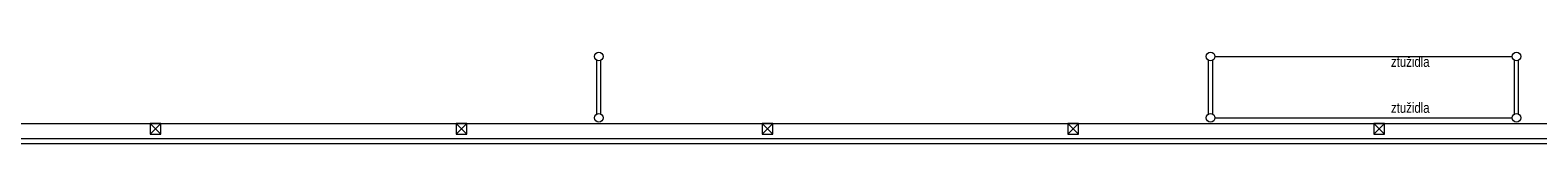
# Model space of a CAD drawing. Header units: millimetres. Extents: x 918337 to 1269480, y -257156 to -67477.
# Tile 92 of 114: x 1188664 to 1218238, y -115998 to -114203. Entities that reach past the tile are written whole.
import ezdxf

# ---------------------------------------------------------------- set-up
doc = ezdxf.new("R2010")
doc.units = ezdxf.units.MM
doc.layers.get('0').update_dxf_attribs({"color": 8, "lineweight": 9})
doc.styles.get("Standard").update_dxf_attribs({"font": 'arial.ttf'})

# ---------------------------------------------------------------- blocks, each defined once
blk = doc.blocks.new('X XZ X X ZX')
at = {"color": 8, "lineweight": 18, "ltscale": 2}
for p, q in [((1086519, -154648), (1086519, -153598)), ((1086599, -154648), (1086599, -153598)), ((1098519, -154648), (1098519, -153598)), ((1098599, -154648), (1098599, -153598)), ((1104519, -154648), (1104519, -153598)), ((1104599, -154648), (1104599, -153598))]:
    blk.add_line(p, q, dxfattribs=at)
at = {"color": 8, "ltscale": 2}
for p, q in [((1098644, -153523), (1104474, -153523)), ((1059489, -154833), (1129239, -154833)), ((1077759, -154833), (1077969, -155043)), ((1077759, -155043), (1077969, -154833)), ((1077969, -154833), (1077759, -154833)), ((1077759, -154833), (1077759, -155043)), ((1077969, -155043), (1077969, -154833)), ((1083759, -154833), (1083969, -155043)), ((1083759, -155043), (1083969, -154833)), ((1083969, -154833), (1083759, -154833)), ((1083759, -154833), (1083759, -155043)), ((1083969, -155043), (1083969, -154833)), ((1089759, -154833), (1089969, -155043)), ((1089759, -155043), (1089969, -154833)), ((1089969, -154833), (1089759, -154833)), ((1089759, -154833), (1089759, -155043)), ((1089969, -155043), (1089969, -154833)), ((1095759, -154833), (1095969, -155043)), ((1095759, -155043), (1095969, -154833)), ((1095969, -154833), (1095759, -154833)), ((1095759, -154833), (1095759, -155043)), ((1095969, -155043), (1095969, -154833)), ((1098644, -154723), (1104474, -154723)), ((1101759, -154833), (1101969, -155043)), ((1101759, -155043), (1101969, -154833)), ((1101969, -154833), (1101759, -154833)), ((1101759, -154833), (1101759, -155043)), ((1101969, -155043), (1101969, -154833)), ((1129239, -155133), (1059489, -155133)), ((1129139, -155233), (1059489, -155233)), ((1077759, -155043), (1077969, -155043)), ((1083759, -155043), (1083969, -155043)), ((1089759, -155043), (1089969, -155043)), ((1095759, -155043), (1095969, -155043)), ((1101759, -155043), (1101969, -155043))]:
    blk.add_line(p, q, dxfattribs=at)
for centre in [(1086559, -153523), (1098559, -153523), (1104559, -153523), (1086559, -154723), (1098559, -154723), (1104559, -154723)]:
    blk.add_circle(centre, 85, dxfattribs=at)
at = {"color": 8, "ltscale": 2, "width": 0.8}
for p in [(1102096, -153724), (1102096, -154626)]:
    blk.add_text('ztužidla', height=200, dxfattribs=at).set_placement(p)

msp = doc.modelspace()

# ---------------------------------------------------------------- block references
msp.add_blockref('X XZ X X ZX', (113260.7, 39235.1))

doc.saveas('drawing.dxf')
